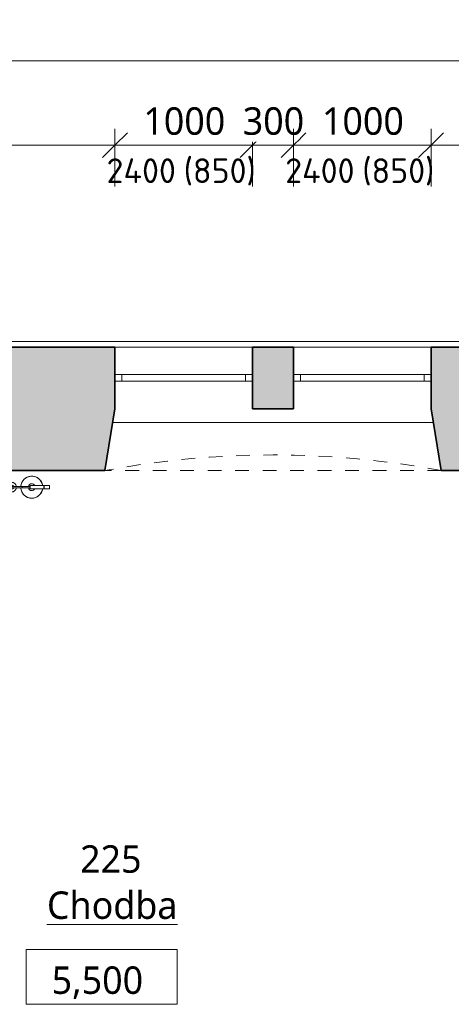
# Model space of a CAD drawing. Header units: metres. Extents: x -2.8 to 41.5, y -4.4 to 31.
# Tile 12 of 22: x 17.9 to 21, y 10 to 17.1. Entities that reach past the tile are written whole.
import ezdxf

# ---------------------------------------------------------------- set-up
doc = ezdxf.new("R2010")
doc.units = ezdxf.units.M
doc.linetypes.add('AV - Cerch_ 1 tecka 2mm', pattern=[0.004, 0.002, -0.001, 0, -0.001])
doc.layers.add('AV-KOTY', color=5, linetype='Continuous', lineweight=13, true_color=0x0000ff)
doc.layers.add('AV-MISTNOSTI', color=5, linetype='Continuous', lineweight=5, true_color=0x0000ff)
for name, color, linetype, lineweight in [('AV-KOTY-100', 7, 'Continuous', 5), ('AV-SRAFY', 7, 'Continuous', 35), ('AV-STAVBA', 7, 'Continuous', 18)]:
    doc.layers.add(name, color=color, linetype=linetype, lineweight=lineweight)
doc.styles.add('ISOCPEUR', font='isocpeur.ttf', dxfattribs={"height": 0.18})
doc.styles.add('Trebuchet MS', font='trebuc.ttf', dxfattribs={"height": 0.2})
doc.styles.add('Trebuchet MS_B', font='trebuc.ttf', dxfattribs={"height": 0.2})
doc.dimstyles.new('2_mm_-_O_-_Blue_-_mm_-_zaokrouhlena', dxfattribs={"dimscale": 0.3048, "dimtxt": 0.20619, "dimasz": 0.590551, "dimexe": 0.393701, "dimexo": 0.0625, "dimgap": 0.065617, "dimtad": 1, "dimdec": 0, "dimlfac": 1000, "dimrnd": 10, "dimzin": 0, "dimdsep": 46, "dimtxsty": 'Trebuchet MS', "dimblk1": 'OBLIQUE', "dimblk2": 'OBLIQUE', "dimsah": 1, "dimcen": 0.09, "dimazin": 0, "dimtfac": 1, "dimtdec": 4, "dimtix": 1, "dimtmove": 0, "dimatfit": 3, "dimfxl": 0.984252, "dimfxlon": 1, "dimtvp": 1, "dimtfill": 1, "dimtolj": 1, "dimtzin": 0, "dimarcsym": 2})

# ---------------------------------------------------------------- blocks, each defined once
blk = doc.blocks.new('WI_2-2_bez středního sloupku_s příčlemi - 1000-1163526-2NP')
at = {"layer": 'AV-STAVBA'}
for p, q in [((-0.5, 0.2), (-0.5, 0.25)), ((-0.5, 0.25), (0.5, 0.25)), ((-0.45, 0.2), (-0.45, 0.25)), ((0.45, 0.2), (0.45, 0.25)), ((0.5, 0.2), (0.5, 0.25)), ((-0.5, 0.2), (0.5, 0.2))]:
    blk.add_line(p, q, dxfattribs=at)
blk = doc.blocks.new('GM_Nika se zkoseným ostěním a klenutým nadpražím - 2300x2500_450-1168280-2NP')
at = {"layer": 'AV-STAVBA', "linetype": 'AV - Cerch_ 1 tecka 2mm', "lineweight": 13}
for p, q in [((1.15, 0.45), (-1.15, 0.45)), ((1.225, -0.45), (-1.225, -0.45))]:
    blk.add_line(p, q, dxfattribs=at)
blk.add_arc((0, -6.9989), 6.6625, 79.40504, 100.59496, dxfattribs=at)
blk = doc.blocks.new('GM_Nika_zkosené ostění - v950-1169026-2NP')
at = {"layer": 'AV-STAVBA', "linetype": 'AV - Cerch_ 1 tecka 2mm', "lineweight": 13}
blk.add_line((-1.1, 0.45), (1.35, 0.45), dxfattribs=at)
blk = doc.blocks.new('GM_Hasicí přístroj - Hasici pristroj-1546942-2NP')
at = {"layer": 'AV-STAVBA', "lineweight": 13}
for p, q in [((-0.0421, 0.0036), (-0.1007, 0.0036)), ((-0.0421, 0.0111), (0.0579, 0.0111)), ((-0.0421, 0.0111), (-0.0421, -0.0139)), ((0.0579, 0.0111), (0.0605, 0.0111)), ((0.0579, 0.0111), (0.0579, -0.0139)), ((0.0605, 0.0111), (0.0979, 0.0111)), ((0.0605, 0.0111), (0.0605, -0.0139)), ((0.0979, 0.0111), (0.0979, -0.0139)), ((-0.1007, -0.0064), (-0.0421, -0.0064)), ((0.0579, -0.0139), (-0.0421, -0.0139)), ((0.0605, -0.0139), (0.0579, -0.0139)), ((0.0979, -0.0139), (0.0605, -0.0139))]:
    blk.add_line(p, q, dxfattribs=at)
at = {"layer": 'AV-STAVBA', "lineweight": 13, "flags": 128}
for points in [[(-0.1007, 0.0036), (-0.1035, 0.0036), (-0.1063, 0.0036), (-0.1092, 0.0036), (-0.112, 0.0036), (-0.1149, 0.0036), (-0.1177, 0.0036), (-0.1205, 0.0036), (-0.1233, 0.0036), (-0.126, 0.0036), (-0.1288, 0.0036), (-0.1315, 0.0036), (-0.1341, 0.0036), (-0.1367, 0.0036), (-0.1393, 0.0036), (-0.1418, 0.0036), (-0.1443, 0.0036), (-0.1467, 0.0036), (-0.149, 0.0036), (-0.1513, 0.0036), (-0.1535, 0.0036), (-0.1556, 0.0036), (-0.1577, 0.0036), (-0.1596, 0.0036), (-0.1615, 0.0036), (-0.1633, 0.0036), (-0.165, 0.0036), (-0.1667, 0.0036), (-0.1682, 0.0036), (-0.1696, 0.0036), (-0.1709, 0.0036), (-0.1714, 0.0036)], [(-0.1714, -0.0064), (-0.1701, -0.0064), (-0.1687, -0.0064), (-0.1673, -0.0064), (-0.1657, -0.0064), (-0.164, -0.0064), (-0.1622, -0.0064), (-0.1604, -0.0064), (-0.1584, -0.0064), (-0.1564, -0.0064), (-0.1543, -0.0064), (-0.1522, -0.0064), (-0.1499, -0.0064), (-0.1476, -0.0064), (-0.1452, -0.0064), (-0.1428, -0.0064), (-0.1403, -0.0064), (-0.1377, -0.0064), (-0.1351, -0.0064), (-0.1325, -0.0064), (-0.1298, -0.0064), (-0.1271, -0.0064), (-0.1244, -0.0064), (-0.1216, -0.0064), (-0.1188, -0.0064), (-0.116, -0.0064), (-0.1131, -0.0064), (-0.1103, -0.0064), (-0.1074, -0.0064), (-0.1046, -0.0064), (-0.1018, -0.0064), (-0.1007, -0.0064)]]:
    blk.add_lwpolyline(points, dxfattribs=at)
at = {"layer": 'AV-STAVBA', "lineweight": 13}
for centre, radius, start, end in [((-0.0307, -0.0014), 0.08, 90, 176.37662), ((-0.0307, -0.0014), 0.08, 90, 110.02868), ((-0.0307, -0.0014), 0.08, 69.97132, 90), ((-0.0307, -0.0014), 0.08, 9.18677, 90), ((-0.1772, -0.0014), 0.035, 7.23753, 180), ((-0.1764, -0.0014), 0.015, 18.64917, 180), ((-0.1764, -0.0014), 0.015, 165, 180), ((-0.1764, -0.0014), 0.015, 105, 134.93615), ((-0.1714, -0.0014), 0.005, 150, 180), ((-0.1714, -0.0014), 0.005, 90, 120), ((-0.1764, -0.0014), 0.015, 45.06385, 75), ((-0.1764, -0.0014), 0.015, 18.64917, 44.93615), ((-0.0307, -0.0014), 0.08, 159.97132, 176.42822), ((-0.0307, -0.0014), 0.08, 114.97132, 155.02868), ((-0.0307, -0.0014), 0.025, 90, 169.20034), ((-0.0307, -0.0014), 0.025, 30, 90), ((-0.0307, -0.0014), 0.08, 24.97132, 65.02868), ((-0.0307, -0.0014), 0.08, 9.05555, 20.02868), ((-0.1772, -0.0014), 0.035, 180, 351.96894), ((-0.1764, -0.0014), 0.015, 174.95011, 180), ((-0.1764, -0.0014), 0.015, 180, 185.04989), ((-0.1764, -0.0014), 0.015, 180, 224.93615), ((-0.1764, -0.0014), 0.015, 180, 341.97651), ((-0.1764, -0.0014), 0.015, 240, 270), ((-0.1714, -0.0014), 0.005, 180, 210), ((-0.1714, -0.0014), 0.005, 240, 285), ((-0.1764, -0.0014), 0.015, 330, 341.97651), ((-0.0307, -0.0014), 0.08, 183.5619, 200.02868), ((-0.0307, -0.0014), 0.08, 183.6137, 270), ((-0.0307, -0.0014), 0.08, 204.97132, 245.02868), ((-0.0307, -0.0014), 0.025, 190.79953, 270), ((-0.0307, -0.0014), 0.025, 270, 330), ((-0.0307, -0.0014), 0.08, 270, 350.81323), ((-0.0307, -0.0014), 0.08, 294.97132, 335.02868), ((-0.0307, -0.0014), 0.08, 339.97132, 350.94445), ((-0.0307, -0.0014), 0.08, 249.97132, 270), ((-0.0307, -0.0014), 0.08, 270, 290.02868)]:
    blk.add_arc(centre, radius, start, end, dxfattribs=at)
for points, knots in [([(-0.1764, -0.0014), (-0.1764, -0.0009), (-0.1762, 0.0003), (-0.1753, 0.0019), (-0.1742, 0.0028), (-0.1731, 0.0033), (-0.1725, 0.0034), (-0.1723, 0.0035)], [0, 0, 0, 0, 0.1111111, 0.2222222, 0.3333333, 0.3888889, 0.4444444, 0.4444444, 0.4444444, 0.4444444]), ([(-0.1689, -0.0058), (-0.1692, -0.0059), (-0.1697, -0.0062), (-0.1705, -0.0064), (-0.1714, -0.0065), (-0.1723, -0.0064), (-0.1731, -0.0062), (-0.1742, -0.0057), (-0.1753, -0.0047), (-0.1762, -0.0032), (-0.1764, -0.002), (-0.1764, -0.0014)], [0.3333333, 0.3333333, 0.3333333, 0.3333333, 0.3888889, 0.4444444, 0.5, 0.5555556, 0.6111111, 0.6666667, 0.7777778, 0.8888889, 1, 1, 1, 1])]:
    blk.add_open_spline(points, degree=3, knots=knots, dxfattribs=at)
for points in [[(-0.1004, -0.0014), (-0.1004, -0.0009), (-0.1004, 0.0003), (-0.1005, 0.0018), (-0.1005, 0.003), (-0.1006, 0.0034), (-0.1006, 0.0035)], [(-0.1006, -0.0064), (-0.1006, -0.0063), (-0.1005, -0.0059), (-0.1005, -0.0047), (-0.1004, -0.0032), (-0.1004, -0.002), (-0.1004, -0.0014)]]:
    blk.add_open_spline(points, degree=3, dxfattribs=at)
blk = doc.blocks.new('Řísma 2NP_ vnitroblok - Řísma 2NP_ vnitroblok-1646675-2NP')
at = {"layer": 'AV-STAVBA'}
blk.add_line((8.6937, 14.789), (25.1323, 14.789), dxfattribs=at)
blk = doc.blocks.new('Spot Elevations - Vyskova kota v pudoryse-4918-2NP')
at = {"layer": 'AV-KOTY', "lineweight": 5}
for p, q in [((-0.0055, 0), (-0.0055, 0.004)), ((-0.0055, 0.004), (0.0055, 0.004)), ((0.0055, 0.004), (0.0055, 0)), ((0.0055, 0), (-0.0055, 0))]:
    blk.add_line(p, q, dxfattribs=at)
blk = doc.blocks.new('DIMBLOCK80-2NP')
at = {"layer": 'AV-KOTY-100', "color": 5, "true_color": 0x0000ff}
for p, q in [((16.4148, 16.2186), (16.4148, 16.3386)), ((16.4148, 16.2186), (16.5048, 16.3086)), ((18.5948, 16.2186), (18.5948, 16.3386)), ((18.5948, 16.2186), (18.6848, 16.3086)), ((16.4148, 16.2186), (16.3248, 16.1286)), ((16.4148, 16.2186), (18.5948, 16.2186)), ((16.4148, 16.2186), (16.4148, 15.9186)), ((18.5948, 16.2186), (18.5048, 16.1286)), ((18.5948, 16.2186), (18.5948, 15.9186))]:
    blk.add_line(p, q, dxfattribs=at)
at = {"layer": 'AV-KOTY-100', "color": 0, "insert": (17.2112, 16.4946), "char_height": 0.2, "width": 0.704541, "attachment_point": 1, "line_spacing_factor": 1.048425, "style": 'Trebuchet MS', "bg_fill": 3, "box_fill_scale": 1.25, "bg_fill_color": 256, "bg_fill_true_color": 13158600, "bg_fill_transparency": 0}
blk.add_mtext('2180', dxfattribs=at)
blk = doc.blocks.new('_Oblique')
at = {"color": 0, "linetype": 'ByBlock', "lineweight": -2}
blk.add_line((-0.5, -0.5), (0.5, 0.5), dxfattribs=at)
blk = doc.blocks.new('DIMBLOCK81-2NP')
at = {"layer": 'AV-KOTY-100', "color": 5, "true_color": 0x0000ff}
for p, q in [((18.5948, 16.2186), (18.5948, 16.3386)), ((18.5948, 16.2186), (18.6848, 16.3086)), ((19.5948, 16.2186), (19.5948, 16.3386)), ((19.5948, 16.2186), (19.6848, 16.3086)), ((18.5948, 16.2186), (18.5048, 16.1286)), ((18.5948, 16.2186), (19.5948, 16.2186)), ((18.5948, 16.2186), (18.5948, 15.9186)), ((19.5948, 16.2186), (19.5048, 16.1286)), ((19.5948, 16.2186), (19.5948, 15.9186))]:
    blk.add_line(p, q, dxfattribs=at)
at = {"layer": 'AV-KOTY-100', "color": 0, "insert": (18.8013, 16.4946), "char_height": 0.2, "width": 0.704541, "attachment_point": 1, "line_spacing_factor": 1.048425, "style": 'Trebuchet MS', "bg_fill": 3, "box_fill_scale": 1.25, "bg_fill_color": 256, "bg_fill_true_color": 13158600, "bg_fill_transparency": 0}
blk.add_mtext('1000', dxfattribs=at)
blk = doc.blocks.new('DIMBLOCK82-2NP')
at = {"layer": 'AV-KOTY-100', "color": 5, "true_color": 0x0000ff}
for p, q in [((19.5948, 16.2186), (19.5948, 16.3386)), ((19.5948, 16.2186), (19.6848, 16.3086)), ((19.8948, 16.2186), (19.8948, 16.3386)), ((19.8948, 16.2186), (19.9848, 16.3086)), ((19.5948, 16.2186), (19.5048, 16.1286)), ((19.5948, 16.2186), (19.8948, 16.2186)), ((19.5948, 16.2186), (19.5948, 15.9186)), ((19.8948, 16.2186), (19.8048, 16.1286)), ((19.8948, 16.2186), (19.8948, 15.9186))]:
    blk.add_line(p, q, dxfattribs=at)
at = {"layer": 'AV-KOTY-100', "color": 0, "insert": (19.5246, 16.4946), "char_height": 0.2, "width": 0.528406, "attachment_point": 1, "line_spacing_factor": 1.048425, "style": 'Trebuchet MS', "bg_fill": 3, "box_fill_scale": 1.25, "bg_fill_color": 256, "bg_fill_true_color": 13158600, "bg_fill_transparency": 0}
blk.add_mtext('300', dxfattribs=at)
blk = doc.blocks.new('DIMBLOCK83-2NP')
at = {"layer": 'AV-KOTY-100', "color": 5, "true_color": 0x0000ff}
for p, q in [((19.8948, 16.2186), (19.8948, 16.3386)), ((19.8948, 16.2186), (19.9848, 16.3086)), ((20.8948, 16.2186), (20.8948, 16.3386)), ((20.8948, 16.2186), (20.9848, 16.3086)), ((19.8948, 16.2186), (19.8048, 16.1286)), ((19.8948, 16.2186), (20.8948, 16.2186)), ((19.8948, 16.2186), (19.8948, 15.9186)), ((20.8948, 16.2186), (20.8048, 16.1286)), ((20.8948, 16.2186), (20.8948, 15.9186))]:
    blk.add_line(p, q, dxfattribs=at)
at = {"layer": 'AV-KOTY-100', "color": 0, "insert": (20.1013, 16.4946), "char_height": 0.2, "width": 0.704541, "attachment_point": 1, "line_spacing_factor": 1.048425, "style": 'Trebuchet MS', "bg_fill": 3, "box_fill_scale": 1.25, "bg_fill_color": 256, "bg_fill_true_color": 13158600, "bg_fill_transparency": 0}
blk.add_mtext('1000', dxfattribs=at)
blk = doc.blocks.new('DIMBLOCK84-2NP')
at = {"layer": 'AV-KOTY-100', "color": 5, "true_color": 0x0000ff}
for p, q in [((20.8948, 16.2186), (20.8948, 16.3386)), ((20.8948, 16.2186), (20.9848, 16.3086)), ((22.1898, 16.2186), (22.1898, 16.3386)), ((22.1898, 16.2186), (22.2798, 16.3086)), ((20.8948, 16.2186), (20.8048, 16.1286)), ((20.8948, 16.2186), (22.1898, 16.2186)), ((20.8948, 16.2186), (20.8948, 15.9186)), ((22.1898, 16.2186), (22.0998, 16.1286)), ((22.1898, 16.2186), (22.1898, 15.9186))]:
    blk.add_line(p, q, dxfattribs=at)
at = {"layer": 'AV-KOTY-100', "color": 0, "insert": (21.2488, 16.4946), "char_height": 0.2, "width": 0.704541, "attachment_point": 1, "line_spacing_factor": 1.048425, "style": 'Trebuchet MS', "bg_fill": 3, "box_fill_scale": 1.25, "bg_fill_color": 256, "bg_fill_true_color": 13158600, "bg_fill_transparency": 0}
blk.add_mtext('1300', dxfattribs=at)
blk = doc.blocks.new('DIMBLOCK137-2NP')
at = {"layer": 'AV-KOTY-100', "color": 5, "true_color": 0x0000ff}
for p, q in [((6.1548, 16.833), (6.1548, 17.133)), ((39.7648, 16.833), (39.7648, 16.953)), ((6.1548, 16.833), (6.2448, 16.923)), ((39.7648, 16.833), (39.8548, 16.923)), ((6.1548, 16.833), (6.0648, 16.743)), ((6.1548, 16.833), (39.7648, 16.833)), ((6.1548, 16.833), (6.1548, 16.713)), ((39.7648, 16.833), (39.6748, 16.743)), ((39.7648, 16.833), (39.7648, 16.533))]:
    blk.add_line(p, q, dxfattribs=at)
at = {"layer": 'AV-KOTY-100', "color": 0, "insert": (22.5929, 17.1089), "char_height": 0.2, "width": 0.880677, "attachment_point": 1, "line_spacing_factor": 1.048425, "style": 'Trebuchet MS', "bg_fill": 3, "box_fill_scale": 1.25, "bg_fill_color": 256, "bg_fill_true_color": 13158600, "bg_fill_transparency": 0}
blk.add_mtext('33610', dxfattribs=at)

msp = doc.modelspace()

# ---------------------------------------------------------------- hatches: boundary and pattern name
at = {"layer": 'AV-SRAFY', "lineweight": 18}
h = msp.add_hatch(color=256, dxfattribs=at)
h.paths.add_polyline_path([(22.0748, 13.8482), (22.0748, 14.7482), (20.8948, 14.7482), (20.8948, 14.2982), (20.9698, 13.8482), (21.7248, 13.8482)])
h.paths.add_polyline_path([(17.5378, 13.8482), (18.5198, 13.8482), (18.5948, 14.2982), (18.5948, 14.7482), (17.1648, 14.7482), (17.1648, 13.8482)])
h.paths.add_polyline_path([(19.6145, 14.2982), (19.8948, 14.2982), (19.8948, 14.7482), (19.5948, 14.7482), (19.5948, 14.2982)])

# ---------------------------------------------------------------- linework, layer by layer
at = {"layer": 'AV-STAVBA', "lineweight": 35}
for p, q in [((18.5948, 14.7482), (16.4148, 14.7482)), ((18.5948, 14.2982), (18.5948, 14.7482)), ((19.8948, 14.7482), (19.5948, 14.7482)), ((19.5948, 14.7482), (19.5948, 14.2982)), ((19.8948, 14.2982), (19.8948, 14.7482)), ((22.1898, 14.7482), (20.8948, 14.7482)), ((20.8948, 14.7482), (20.8948, 14.2982)), ((18.5198, 13.8482), (18.5948, 14.2982)), ((19.5948, 14.2982), (19.8948, 14.2982)), ((20.8948, 14.2982), (20.9698, 13.8482)), ((17.7648, 13.8482), (18.5198, 13.8482)), ((20.9698, 13.8482), (21.7248, 13.8482))]:
    msp.add_line(p, q, dxfattribs=at)
at = {"layer": 'AV-STAVBA'}
for p, q in [((18.5948, 14.7482), (19.5948, 14.7482)), ((19.8948, 14.7482), (20.8948, 14.7482)), ((18.5781, 14.1982), (20.9115, 14.1982))]:
    msp.add_line(p, q, dxfattribs=at)

# ---------------------------------------------------------------- block references
at = {"layer": 'AV-KOTY', "lineweight": 5, "xscale": 99.99999999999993, "yscale": 99.99999999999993, "zscale": 99.99999999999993}
msp.add_blockref('Spot Elevations - Vyskova kota v pudoryse-4918-2NP', (18.498, 9.9592), dxfattribs=at)
at = {"layer": 'AV-STAVBA'}
for name, p in [('Řísma 2NP_ vnitroblok - Řísma 2NP_ vnitroblok-1646675-2NP', (0, 0)), ('WI_2-2_bez středního sloupku_s příčlemi - 1000-1163526-2NP', (19.0948, 14.2982)), ('WI_2-2_bez středního sloupku_s příčlemi - 1000-1163526-2NP', (20.3948, 14.2982)), ('GM_Hasicí přístroj - Hasici pristroj-1546942-2NP', (18.0198, 13.7282))]:
    msp.add_blockref(name, p, dxfattribs=at)
at = {"layer": 'AV-STAVBA', "linetype": 'AV - Cerch_ 1 tecka 2mm', "lineweight": 13}
msp.add_blockref('GM_Nika se zkoseným ostěním a klenutým nadpražím - 2300x2500_450-1168280-2NP', (19.7448, 14.2982), dxfattribs=at)
at = {"layer": 'AV-STAVBA', "linetype": 'AV - Cerch_ 1 tecka 2mm', "lineweight": 13, "rotation": 180}
msp.add_blockref('GM_Nika_zkosené ostění - v950-1169026-2NP', (19.8698, 14.2982), dxfattribs=at)

# ---------------------------------------------------------------- texts
at = {"layer": 'AV-KOTY', "lineweight": 5, "char_height": 0.18, "width": 0.633333, "attachment_point": 1, "style": 'ISOCPEUR'}
for s, insert in [('(850)', (19.0946, 16.1229)), ('(850)', (20.3946, 16.1229)), ('2400', (18.5334, 16.1229)), ('2400', (19.8334, 16.1229))]:
    msp.add_mtext(s, dxfattribs=dict(at, insert=insert))
at = {"layer": 'AV-KOTY', "lineweight": 5, "insert": (18.1337, 10.2352), "char_height": 0.2, "width": 0.826381, "attachment_point": 1, "line_spacing_factor": 1.048425, "style": 'Trebuchet MS'}
msp.add_mtext('5,500', dxfattribs=at)
at = {"layer": 'AV-MISTNOSTI', "char_height": 0.2, "attachment_point": 1, "style": 'Trebuchet MS_B'}
for s, insert, width in [('225', (18.341, 11.1178), 0.601266), ('\\LChodba', (18.0995, 10.7815), 1.186497)]:
    msp.add_mtext(s, dxfattribs=dict(at, insert=insert, width=width))

# ---------------------------------------------------------------- next in the draw order: dimensions: what is measured, and where the dimension line sits
at = {"layer": 'AV-KOTY', "lineweight": 5}
dim = msp.add_linear_dim(base=(18.5948, 16.2186), p1=(16.4148, 15.9186), p2=(18.5948, 15.9186), dimstyle='2_mm_-_O_-_Blue_-_mm_-_zaokrouhlena', override={"dimpost": '<>', "dimfxl": 2.180029}, dxfattribs=at)
dim.commit()
dim.dimension.update_dxf_attribs({"geometry": 'DIMBLOCK80-2NP', "text_midpoint": (17.5048, 16.3404)})

# ---------------------------------------------------------------- next in the draw order: dimensions: what is measured, and where the dimension line sits
dim = msp.add_linear_dim(base=(19.5948, 16.2186), p1=(18.5948, 15.9186), p2=(19.5948, 15.9186), dimstyle='2_mm_-_O_-_Blue_-_mm_-_zaokrouhlena', override={"dimpost": '<>', "dimfxl": 1}, dxfattribs=at)
dim.commit()
dim.dimension.update_dxf_attribs({"geometry": 'DIMBLOCK81-2NP', "text_midpoint": (19.0948, 16.3404)})

# ---------------------------------------------------------------- next in the draw order: dimensions: what is measured, and where the dimension line sits
dim = msp.add_linear_dim(base=(19.8948, 16.2186), p1=(19.5948, 15.9186), p2=(19.8948, 15.9186), dimstyle='2_mm_-_O_-_Blue_-_mm_-_zaokrouhlena', override={"dimpost": '<>', "dimfxl": 0.3}, dxfattribs=at)
dim.commit()
dim.dimension.update_dxf_attribs({"geometry": 'DIMBLOCK82-2NP', "text_midpoint": (19.7448, 16.3404)})

# ---------------------------------------------------------------- next in the draw order: dimensions: what is measured, and where the dimension line sits
dim = msp.add_linear_dim(base=(20.8948, 16.2186), p1=(19.8948, 15.9186), p2=(20.8948, 15.9186), dimstyle='2_mm_-_O_-_Blue_-_mm_-_zaokrouhlena', override={"dimpost": '<>', "dimfxl": 1}, dxfattribs=at)
dim.commit()
dim.dimension.update_dxf_attribs({"geometry": 'DIMBLOCK83-2NP', "text_midpoint": (20.3948, 16.3404)})

# ---------------------------------------------------------------- next in the draw order: dimensions: what is measured, and where the dimension line sits
dim = msp.add_linear_dim(base=(22.1898, 16.2186), p1=(20.8948, 15.9186), p2=(22.1898, 15.9186), dimstyle='2_mm_-_O_-_Blue_-_mm_-_zaokrouhlena', override={"dimpost": '<>', "dimfxl": 1.295}, dxfattribs=at)
dim.commit()
dim.dimension.update_dxf_attribs({"geometry": 'DIMBLOCK84-2NP', "text_midpoint": (21.5423, 16.3404)})

# ---------------------------------------------------------------- next in the draw order: dimensions: what is measured, and where the dimension line sits
dim = msp.add_linear_dim(base=(39.7648, 16.833), p1=(6.1548, 17.133), p2=(39.7648, 16.533), dimstyle='2_mm_-_O_-_Blue_-_mm_-_zaokrouhlena', override={"dimpost": '<>', "dimfxl": 33.615355}, dxfattribs=at)
dim.commit()
dim.dimension.update_dxf_attribs({"geometry": 'DIMBLOCK137-2NP', "text_midpoint": (22.9598, 16.9551)})

doc.saveas('drawing.dxf')
